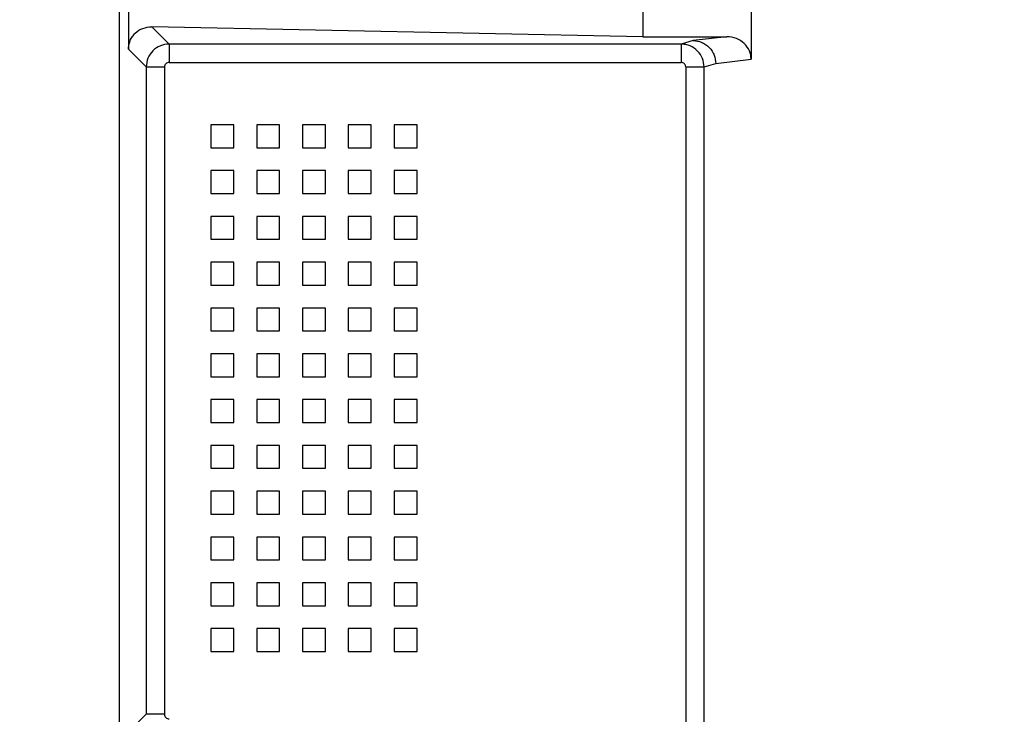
# Model space of a CAD drawing. Header units: inches. Extents: x 170 to 312, y 215 to 248.
# Tile 94 of 177: x 176.5076 to 176.6134, y 244.1059 to 244.1805. Entities that reach past the tile are written whole.
import ezdxf

# ---------------------------------------------------------------- set-up
doc = ezdxf.new("R2010")
doc.units = ezdxf.units.IN
doc.header["$LTSCALE"] = 0.25
doc.header["$MEASUREMENT"] = 0
doc.layers.add('ANNOTATIONS', color=1, linetype='Continuous')
doc.layers.add('STANDARD MOTOR LH', color=7, linetype='Continuous')
doc.styles.add('ARIAL', font='arial.ttf', dxfattribs={"height": 0.09375})
doc.dimstyles.new('STANDARD$0', dxfattribs={"dimtxt": 0.09375, "dimasz": 0.09375, "dimexe": 0.03125, "dimexo": 0.046875, "dimgap": 0.09, "dimtad": 0, "dimtih": 1, "dimtoh": 1, "dimdec": 4, "dimzin": 0, "dimdsep": 46, "dimtxsty": 'ARIAL', "dimcen": 0.09, "dimadec": 0, "dimazin": 0, "dimtfac": 1, "dimtdec": 4, "dimtofl": 0, "dimtmove": 0, "dimatfit": 1, "dimfxl": 1, "dimtolj": 1, "dimtzin": 0, "dimarcsym": 0})

# ---------------------------------------------------------------- blocks, each defined once
blk = doc.blocks.new('*D21')
at = {"layer": 'ANNOTATIONS', "color": 0, "lineweight": -2, "transparency": 16777216}
for p, q in [((176.2378867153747, 244.6685519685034), (176.2378867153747, 245.2761724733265)), ((177.4385740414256, 243.2752990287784), (177.4385740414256, 245.2761724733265)), ((176.3316367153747, 245.2449224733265), (176.6571342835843, 245.2449224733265)), ((177.3448240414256, 245.2449224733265), (177.0193264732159, 245.2449224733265))]:
    blk.add_line(p, q, dxfattribs=at)
at = {"layer": 'ANNOTATIONS', "color": 0, "transparency": 16777216}
for points in [[(176.3316367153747, 245.2605474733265), (176.3316367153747, 245.2292974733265), (176.2378867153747, 245.2449224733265)], [(177.3448240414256, 245.2605474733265), (177.3448240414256, 245.2292974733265), (177.4385740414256, 245.2449224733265)]]:
    blk.add_solid(points, dxfattribs=at)
at = {"layer": 'defpoints', "color": 0, "transparency": 16777216}
for p in [(176.2378867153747, 245.2449224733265), (176.2378867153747, 244.6216769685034), (177.4385740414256, 243.2284240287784)]:
    blk.add_point(p, dxfattribs=at)
at = {"layer": 'ANNOTATIONS', "color": 0, "transparency": 16777216, "insert": (176.8382303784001, 245.2449224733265), "char_height": 0.09375, "attachment_point": 5, "style": 'ARIAL'}
blk.add_mtext('\\A1;20"', dxfattribs=at)
blk = doc.blocks.new('*D22')
at = {"layer": 'ANNOTATIONS', "color": 0, "lineweight": -2, "transparency": 16777216}
for p, q in [((176.3760740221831, 244.2732890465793), (176.3760740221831, 244.8424586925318)), ((177.4385740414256, 243.2752990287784), (177.4385740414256, 244.8424586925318)), ((176.4698240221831, 244.8112086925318), (176.6222140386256, 244.8112086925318)), ((177.3448240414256, 244.8112086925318), (177.192434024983, 244.8112086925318))]:
    blk.add_line(p, q, dxfattribs=at)
at = {"layer": 'ANNOTATIONS', "color": 0, "transparency": 16777216}
for points in [[(176.4698240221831, 244.8268336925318), (176.4698240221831, 244.7955836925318), (176.3760740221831, 244.8112086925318)], [(177.3448240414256, 244.8268336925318), (177.3448240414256, 244.7955836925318), (177.4385740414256, 244.8112086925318)]]:
    blk.add_solid(points, dxfattribs=at)
at = {"layer": 'defpoints', "color": 0, "transparency": 16777216}
for p in [(177.4385740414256, 244.8112086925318), (176.3760740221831, 244.2264140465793), (177.4385740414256, 243.2284240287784)]:
    blk.add_point(p, dxfattribs=at)
at = {"layer": 'ANNOTATIONS', "color": 0, "transparency": 16777216, "insert": (176.9073240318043, 244.8112086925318), "char_height": 0.09375, "attachment_point": 5, "style": 'ARIAL'}
blk.add_mtext('\\A1;17 3/8"', dxfattribs=at)

msp = doc.modelspace()

# ---------------------------------------------------------------- linework, layer by layer
at = {"layer": 'STANDARD MOTOR LH'}
for p, q in [((176.5182925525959, 244.2099852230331), (176.5182925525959, 244.096055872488)), ((176.5861652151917, 244.1868103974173), (176.5861652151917, 244.1762880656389)), ((176.5192838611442, 244.1857262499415), (176.5192838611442, 244.1773722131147)), ((176.5745316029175, 244.1843810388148), (176.5745316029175, 244.1787174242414)), ((176.5745316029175, 244.1787174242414), (176.5217935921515, 244.1797810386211)), ((176.5217935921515, 244.1797810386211), (176.523649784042, 244.1779248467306)), ((176.5745316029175, 244.1787174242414), (176.5835448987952, 244.1787174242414)), ((176.5799543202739, 244.1782950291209), (176.5786517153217, 244.1779248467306)), ((176.5835448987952, 244.1787174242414), (176.5799543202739, 244.1782950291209)), ((176.5192838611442, 244.1773722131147), (176.5211906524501, 244.1754655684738)), ((176.5786517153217, 244.1779248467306), (176.523649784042, 244.1779248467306)), ((176.5786517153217, 244.1779248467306), (176.5786517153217, 244.1759571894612)), ((176.5823665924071, 244.175835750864), (176.5861652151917, 244.1762880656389)), ((176.5211906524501, 244.1754655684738), (176.5211906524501, 244.1059047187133)), ((176.5211906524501, 244.1754655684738), (176.5231579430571, 244.1754655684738)), ((176.5231579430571, 244.1754655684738), (176.5231579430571, 244.1059047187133)), ((176.523649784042, 244.1759571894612), (176.5786517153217, 244.1759571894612)), ((176.5791435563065, 244.1754655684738), (176.5791377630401, 244.0983942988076)), ((176.5791435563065, 244.1754655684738), (176.5811100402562, 244.1754655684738)), ((176.5811100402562, 244.1754655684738), (176.5823665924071, 244.175835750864)), ((176.5811100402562, 244.097866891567), (176.5811100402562, 244.1754655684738)), ((176.5281350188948, 244.1692458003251), (176.5281350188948, 244.1667853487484)), ((176.5305956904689, 244.1692458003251), (176.5281350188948, 244.1692458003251)), ((176.5305956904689, 244.1667853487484), (176.5305956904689, 244.1692458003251)), ((176.5330562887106, 244.1692458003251), (176.5330562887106, 244.1667853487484)), ((176.5355169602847, 244.1692458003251), (176.5330562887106, 244.1692458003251)), ((176.5355169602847, 244.1667853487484), (176.5355169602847, 244.1692458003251)), ((176.5379775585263, 244.1692458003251), (176.5379775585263, 244.1667853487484)), ((176.5404381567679, 244.1692458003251), (176.5379775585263, 244.1692458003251)), ((176.5404381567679, 244.1667853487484), (176.5404381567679, 244.1692458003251)), ((176.5453594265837, 244.1692458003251), (176.5428988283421, 244.1692458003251)), ((176.5428988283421, 244.1692458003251), (176.5428988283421, 244.1667853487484)), ((176.5453594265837, 244.1667853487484), (176.5453594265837, 244.1692458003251)), ((176.5478200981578, 244.1692458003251), (176.5478200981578, 244.1667853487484)), ((176.5502806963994, 244.1692458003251), (176.5478200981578, 244.1692458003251)), ((176.5502806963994, 244.1667853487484), (176.5502806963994, 244.1692458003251)), ((176.5281350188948, 244.1667853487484), (176.5305956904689, 244.1667853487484)), ((176.5330562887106, 244.1667853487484), (176.5355169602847, 244.1667853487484)), ((176.5379775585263, 244.1667853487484), (176.5404381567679, 244.1667853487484)), ((176.5428988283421, 244.1667853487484), (176.5453594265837, 244.1667853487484)), ((176.5478200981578, 244.1667853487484), (176.5502806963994, 244.1667853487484)), ((176.5281350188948, 244.1643248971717), (176.5281350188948, 244.1618644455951)), ((176.5305956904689, 244.1643248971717), (176.5281350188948, 244.1643248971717)), ((176.5305956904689, 244.1618644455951), (176.5305956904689, 244.1643248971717)), ((176.5330562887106, 244.1643248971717), (176.5330562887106, 244.1618644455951)), ((176.5355169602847, 244.1643248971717), (176.5330562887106, 244.1643248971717)), ((176.5355169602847, 244.1618644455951), (176.5355169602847, 244.1643248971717)), ((176.5404381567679, 244.1643248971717), (176.5379775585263, 244.1643248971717)), ((176.5379775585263, 244.1643248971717), (176.5379775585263, 244.1618644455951)), ((176.5404381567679, 244.1618644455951), (176.5404381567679, 244.1643248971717)), ((176.5453594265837, 244.1643248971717), (176.5428988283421, 244.1643248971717)), ((176.5428988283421, 244.1643248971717), (176.5428988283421, 244.1618644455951)), ((176.5453594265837, 244.1618644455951), (176.5453594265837, 244.1643248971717)), ((176.5478200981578, 244.1643248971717), (176.5478200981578, 244.1618644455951)), ((176.5502806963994, 244.1643248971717), (176.5478200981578, 244.1643248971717)), ((176.5502806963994, 244.1618644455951), (176.5502806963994, 244.1643248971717)), ((176.5281350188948, 244.1618644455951), (176.5305956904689, 244.1618644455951)), ((176.5330562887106, 244.1618644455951), (176.5355169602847, 244.1618644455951)), ((176.5379775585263, 244.1618644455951), (176.5404381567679, 244.1618644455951)), ((176.5428988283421, 244.1618644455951), (176.5453594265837, 244.1618644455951)), ((176.5478200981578, 244.1618644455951), (176.5502806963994, 244.1618644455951)), ((176.5281350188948, 244.1594034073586), (176.5281350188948, 244.1569429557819)), ((176.5305956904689, 244.1594034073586), (176.5281350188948, 244.1594034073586)), ((176.5305956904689, 244.1569429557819), (176.5305956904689, 244.1594034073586)), ((176.5355169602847, 244.1594034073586), (176.5330562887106, 244.1594034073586)), ((176.5330562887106, 244.1594034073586), (176.5330562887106, 244.1569429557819)), ((176.5355169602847, 244.1569429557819), (176.5355169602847, 244.1594034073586)), ((176.5379775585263, 244.1594034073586), (176.5379775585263, 244.1569429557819)), ((176.5404381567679, 244.1594034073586), (176.5379775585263, 244.1594034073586)), ((176.5404381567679, 244.1569429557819), (176.5404381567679, 244.1594034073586)), ((176.5453594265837, 244.1594034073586), (176.5428988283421, 244.1594034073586)), ((176.5428988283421, 244.1594034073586), (176.5428988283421, 244.1569429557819)), ((176.5453594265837, 244.1569429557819), (176.5453594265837, 244.1594034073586)), ((176.5478200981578, 244.1594034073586), (176.5478200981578, 244.1569429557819)), ((176.5502806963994, 244.1594034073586), (176.5478200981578, 244.1594034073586)), ((176.5502806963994, 244.1569429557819), (176.5502806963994, 244.1594034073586)), ((176.5281350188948, 244.1569429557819), (176.5305956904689, 244.1569429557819)), ((176.5330562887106, 244.1569429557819), (176.5355169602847, 244.1569429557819)), ((176.5379775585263, 244.1569429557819), (176.5404381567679, 244.1569429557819)), ((176.5428988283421, 244.1569429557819), (176.5453594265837, 244.1569429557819)), ((176.5478200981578, 244.1569429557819), (176.5502806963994, 244.1569429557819)), ((176.5281350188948, 244.1544825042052), (176.5281350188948, 244.1520214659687)), ((176.5305956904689, 244.1544825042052), (176.5281350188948, 244.1544825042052)), ((176.5305956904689, 244.1520214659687), (176.5305956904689, 244.1544825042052)), ((176.5330562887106, 244.1544825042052), (176.5330562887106, 244.1520214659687)), ((176.5355169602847, 244.1544825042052), (176.5330562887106, 244.1544825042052)), ((176.5355169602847, 244.1520214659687), (176.5355169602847, 244.1544825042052)), ((176.5379775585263, 244.1544825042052), (176.5379775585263, 244.1520214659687)), ((176.5404381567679, 244.1544825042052), (176.5379775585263, 244.1544825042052)), ((176.5404381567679, 244.1520214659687), (176.5404381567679, 244.1544825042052)), ((176.5428988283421, 244.1544825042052), (176.5428988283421, 244.1520214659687)), ((176.5453594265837, 244.1544825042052), (176.5428988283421, 244.1544825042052)), ((176.5453594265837, 244.1520214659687), (176.5453594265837, 244.1544825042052)), ((176.5478200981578, 244.1544825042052), (176.5478200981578, 244.1520214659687)), ((176.5502806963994, 244.1544825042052), (176.5478200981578, 244.1544825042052)), ((176.5502806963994, 244.1520214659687), (176.5502806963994, 244.1544825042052)), ((176.5281350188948, 244.1520214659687), (176.5305956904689, 244.1520214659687)), ((176.5330562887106, 244.1520214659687), (176.5355169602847, 244.1520214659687)), ((176.5379775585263, 244.1520214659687), (176.5404381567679, 244.1520214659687)), ((176.5428988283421, 244.1520214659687), (176.5453594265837, 244.1520214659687)), ((176.5478200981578, 244.1520214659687), (176.5502806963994, 244.1520214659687)), ((176.5281350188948, 244.149561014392), (176.5281350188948, 244.1471005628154)), ((176.5305956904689, 244.149561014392), (176.5281350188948, 244.149561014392)), ((176.5305956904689, 244.1471005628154), (176.5305956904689, 244.149561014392)), ((176.5355169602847, 244.149561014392), (176.5330562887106, 244.149561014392)), ((176.5330562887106, 244.149561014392), (176.5330562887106, 244.1471005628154)), ((176.5355169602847, 244.1471005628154), (176.5355169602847, 244.149561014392)), ((176.5379775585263, 244.149561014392), (176.5379775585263, 244.1471005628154)), ((176.5404381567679, 244.149561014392), (176.5379775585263, 244.149561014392)), ((176.5404381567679, 244.1471005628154), (176.5404381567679, 244.149561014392)), ((176.5453594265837, 244.149561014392), (176.5428988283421, 244.149561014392)), ((176.5428988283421, 244.149561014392), (176.5428988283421, 244.1471005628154)), ((176.5453594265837, 244.1471005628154), (176.5453594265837, 244.149561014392)), ((176.5502806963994, 244.149561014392), (176.5478200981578, 244.149561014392)), ((176.5478200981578, 244.149561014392), (176.5478200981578, 244.1471005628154)), ((176.5502806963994, 244.1471005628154), (176.5502806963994, 244.149561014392)), ((176.5281350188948, 244.1471005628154), (176.5305956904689, 244.1471005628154)), ((176.5330562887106, 244.1471005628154), (176.5355169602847, 244.1471005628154)), ((176.5379775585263, 244.1471005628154), (176.5404381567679, 244.1471005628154)), ((176.5428988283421, 244.1471005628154), (176.5453594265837, 244.1471005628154)), ((176.5478200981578, 244.1471005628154), (176.5502806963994, 244.1471005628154)), ((176.5281350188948, 244.1446395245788), (176.5281350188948, 244.1421790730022)), ((176.5305956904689, 244.1446395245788), (176.5281350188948, 244.1446395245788)), ((176.5305956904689, 244.1421790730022), (176.5305956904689, 244.1446395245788)), ((176.5355169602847, 244.1446395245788), (176.5330562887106, 244.1446395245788)), ((176.5330562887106, 244.1446395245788), (176.5330562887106, 244.1421790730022)), ((176.5355169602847, 244.1421790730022), (176.5355169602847, 244.1446395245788)), ((176.5379775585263, 244.1446395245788), (176.5379775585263, 244.1421790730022)), ((176.5404381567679, 244.1446395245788), (176.5379775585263, 244.1446395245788)), ((176.5404381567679, 244.1421790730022), (176.5404381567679, 244.1446395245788)), ((176.5428988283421, 244.1446395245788), (176.5428988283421, 244.1421790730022)), ((176.5453594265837, 244.1446395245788), (176.5428988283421, 244.1446395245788)), ((176.5453594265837, 244.1421790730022), (176.5453594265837, 244.1446395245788)), ((176.5502806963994, 244.1446395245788), (176.5478200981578, 244.1446395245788)), ((176.5478200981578, 244.1446395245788), (176.5478200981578, 244.1421790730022)), ((176.5502806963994, 244.1421790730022), (176.5502806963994, 244.1446395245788)), ((176.5281350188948, 244.1421790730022), (176.5305956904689, 244.1421790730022)), ((176.5330562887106, 244.1421790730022), (176.5355169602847, 244.1421790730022)), ((176.5379775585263, 244.1421790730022), (176.5404381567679, 244.1421790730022)), ((176.5428988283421, 244.1421790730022), (176.5453594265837, 244.1421790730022)), ((176.5478200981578, 244.1421790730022), (176.5502806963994, 244.1421790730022)), ((176.5305956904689, 244.1397186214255), (176.5281350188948, 244.1397186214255)), ((176.5281350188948, 244.1397186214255), (176.5281350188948, 244.1372581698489)), ((176.5305956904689, 244.1372581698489), (176.5305956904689, 244.1397186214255)), ((176.5330562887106, 244.1397186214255), (176.5330562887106, 244.1372581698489)), ((176.5355169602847, 244.1397186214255), (176.5330562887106, 244.1397186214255)), ((176.5355169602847, 244.1372581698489), (176.5355169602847, 244.1397186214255)), ((176.5404381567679, 244.1397186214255), (176.5379775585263, 244.1397186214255)), ((176.5379775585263, 244.1397186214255), (176.5379775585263, 244.1372581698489)), ((176.5404381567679, 244.1372581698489), (176.5404381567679, 244.1397186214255)), ((176.5453594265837, 244.1397186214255), (176.5428988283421, 244.1397186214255)), ((176.5428988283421, 244.1397186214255), (176.5428988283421, 244.1372581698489)), ((176.5453594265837, 244.1372581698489), (176.5453594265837, 244.1397186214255)), ((176.5478200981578, 244.1397186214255), (176.5478200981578, 244.1372581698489)), ((176.5502806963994, 244.1397186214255), (176.5478200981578, 244.1397186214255)), ((176.5502806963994, 244.1372581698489), (176.5502806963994, 244.1397186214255)), ((176.5281350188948, 244.1372581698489), (176.5305956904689, 244.1372581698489)), ((176.5330562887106, 244.1372581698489), (176.5355169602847, 244.1372581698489)), ((176.5379775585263, 244.1372581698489), (176.5404381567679, 244.1372581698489)), ((176.5428988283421, 244.1372581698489), (176.5453594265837, 244.1372581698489)), ((176.5478200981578, 244.1372581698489), (176.5502806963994, 244.1372581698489)), ((176.5281350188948, 244.1347971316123), (176.5281350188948, 244.1323366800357)), ((176.5305956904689, 244.1347971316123), (176.5281350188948, 244.1347971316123)), ((176.5305956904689, 244.1323366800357), (176.5305956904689, 244.1347971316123)), ((176.5330562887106, 244.1347971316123), (176.5330562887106, 244.1323366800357)), ((176.5355169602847, 244.1347971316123), (176.5330562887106, 244.1347971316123)), ((176.5355169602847, 244.1323366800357), (176.5355169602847, 244.1347971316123)), ((176.5379775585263, 244.1347971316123), (176.5379775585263, 244.1323366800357)), ((176.5404381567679, 244.1347971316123), (176.5379775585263, 244.1347971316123)), ((176.5404381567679, 244.1323366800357), (176.5404381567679, 244.1347971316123)), ((176.5428988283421, 244.1347971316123), (176.5428988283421, 244.1323366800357)), ((176.5453594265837, 244.1347971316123), (176.5428988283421, 244.1347971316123)), ((176.5453594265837, 244.1323366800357), (176.5453594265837, 244.1347971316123)), ((176.5478200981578, 244.1347971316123), (176.5478200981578, 244.1323366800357)), ((176.5502806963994, 244.1347971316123), (176.5478200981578, 244.1347971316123)), ((176.5502806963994, 244.1323366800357), (176.5502806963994, 244.1347971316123)), ((176.5281350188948, 244.1323366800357), (176.5305956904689, 244.1323366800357)), ((176.5330562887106, 244.1323366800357), (176.5355169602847, 244.1323366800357)), ((176.5379775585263, 244.1323366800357), (176.5404381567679, 244.1323366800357)), ((176.5428988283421, 244.1323366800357), (176.5453594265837, 244.1323366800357)), ((176.5478200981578, 244.1323366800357), (176.5502806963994, 244.1323366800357)), ((176.5281350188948, 244.129876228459), (176.5281350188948, 244.1274151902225)), ((176.5305956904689, 244.129876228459), (176.5281350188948, 244.129876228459)), ((176.5305956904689, 244.1274151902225), (176.5305956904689, 244.129876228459)), ((176.5330562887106, 244.129876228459), (176.5330562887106, 244.1274151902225)), ((176.5355169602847, 244.129876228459), (176.5330562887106, 244.129876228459)), ((176.5355169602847, 244.1274151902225), (176.5355169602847, 244.129876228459)), ((176.5379775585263, 244.129876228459), (176.5379775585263, 244.1274151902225)), ((176.5404381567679, 244.129876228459), (176.5379775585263, 244.129876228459)), ((176.5404381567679, 244.1274151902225), (176.5404381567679, 244.129876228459)), ((176.5428988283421, 244.129876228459), (176.5428988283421, 244.1274151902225)), ((176.5453594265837, 244.129876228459), (176.5428988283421, 244.129876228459)), ((176.5453594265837, 244.1274151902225), (176.5453594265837, 244.129876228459)), ((176.5478200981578, 244.129876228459), (176.5478200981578, 244.1274151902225)), ((176.5502806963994, 244.129876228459), (176.5478200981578, 244.129876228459)), ((176.5502806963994, 244.1274151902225), (176.5502806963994, 244.129876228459)), ((176.5281350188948, 244.1274151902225), (176.5305956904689, 244.1274151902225)), ((176.5330562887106, 244.1274151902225), (176.5355169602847, 244.1274151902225)), ((176.5379775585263, 244.1274151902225), (176.5404381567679, 244.1274151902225)), ((176.5428988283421, 244.1274151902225), (176.5453594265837, 244.1274151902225)), ((176.5478200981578, 244.1274151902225), (176.5502806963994, 244.1274151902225)), ((176.5281350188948, 244.1249547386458), (176.5281350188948, 244.1224942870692)), ((176.5305956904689, 244.1249547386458), (176.5281350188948, 244.1249547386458)), ((176.5305956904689, 244.1224942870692), (176.5305956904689, 244.1249547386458)), ((176.5330562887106, 244.1249547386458), (176.5330562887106, 244.1224942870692)), ((176.5355169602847, 244.1249547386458), (176.5330562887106, 244.1249547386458)), ((176.5355169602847, 244.1224942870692), (176.5355169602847, 244.1249547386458)), ((176.5379775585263, 244.1249547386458), (176.5379775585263, 244.1224942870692)), ((176.5404381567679, 244.1249547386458), (176.5379775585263, 244.1249547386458)), ((176.5404381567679, 244.1224942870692), (176.5404381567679, 244.1249547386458)), ((176.5428988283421, 244.1249547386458), (176.5428988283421, 244.1224942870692)), ((176.5453594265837, 244.1249547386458), (176.5428988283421, 244.1249547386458)), ((176.5453594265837, 244.1224942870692), (176.5453594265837, 244.1249547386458)), ((176.5478200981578, 244.1249547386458), (176.5478200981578, 244.1224942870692)), ((176.5502806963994, 244.1249547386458), (176.5478200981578, 244.1249547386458)), ((176.5502806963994, 244.1224942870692), (176.5502806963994, 244.1249547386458)), ((176.5281350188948, 244.1224942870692), (176.5305956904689, 244.1224942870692)), ((176.5330562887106, 244.1224942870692), (176.5355169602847, 244.1224942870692)), ((176.5379775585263, 244.1224942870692), (176.5404381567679, 244.1224942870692)), ((176.5428988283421, 244.1224942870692), (176.5453594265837, 244.1224942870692)), ((176.5478200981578, 244.1224942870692), (176.5502806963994, 244.1224942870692)), ((176.5281350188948, 244.1200332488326), (176.5281350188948, 244.117572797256)), ((176.5305956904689, 244.1200332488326), (176.5281350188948, 244.1200332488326)), ((176.5305956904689, 244.117572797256), (176.5305956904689, 244.1200332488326)), ((176.5330562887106, 244.1200332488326), (176.5330562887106, 244.117572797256)), ((176.5355169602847, 244.1200332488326), (176.5330562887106, 244.1200332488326)), ((176.5355169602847, 244.117572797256), (176.5355169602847, 244.1200332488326)), ((176.5379775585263, 244.1200332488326), (176.5379775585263, 244.117572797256)), ((176.5404381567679, 244.1200332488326), (176.5379775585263, 244.1200332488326)), ((176.5404381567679, 244.117572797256), (176.5404381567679, 244.1200332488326)), ((176.5428988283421, 244.1200332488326), (176.5428988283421, 244.117572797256)), ((176.5453594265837, 244.1200332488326), (176.5428988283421, 244.1200332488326)), ((176.5453594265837, 244.117572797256), (176.5453594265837, 244.1200332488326)), ((176.5478200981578, 244.1200332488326), (176.5478200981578, 244.117572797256)), ((176.5502806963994, 244.1200332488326), (176.5478200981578, 244.1200332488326)), ((176.5502806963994, 244.117572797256), (176.5502806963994, 244.1200332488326)), ((176.5281350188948, 244.117572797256), (176.5305956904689, 244.117572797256)), ((176.5330562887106, 244.117572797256), (176.5355169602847, 244.117572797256)), ((176.5379775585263, 244.117572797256), (176.5404381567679, 244.117572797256)), ((176.5428988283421, 244.117572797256), (176.5453594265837, 244.117572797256)), ((176.5478200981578, 244.117572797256), (176.5502806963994, 244.117572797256)), ((176.5305956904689, 244.1151123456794), (176.5281350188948, 244.1151123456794)), ((176.5281350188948, 244.1151123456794), (176.5281350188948, 244.1126513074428)), ((176.5305956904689, 244.1126513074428), (176.5305956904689, 244.1151123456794)), ((176.5355169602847, 244.1151123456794), (176.5330562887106, 244.1151123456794)), ((176.5330562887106, 244.1151123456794), (176.5330562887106, 244.1126513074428)), ((176.5355169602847, 244.1126513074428), (176.5355169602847, 244.1151123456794)), ((176.5379775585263, 244.1151123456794), (176.5379775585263, 244.1126513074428)), ((176.5404381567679, 244.1151123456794), (176.5379775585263, 244.1151123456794)), ((176.5404381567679, 244.1126513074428), (176.5404381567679, 244.1151123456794)), ((176.5428988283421, 244.1151123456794), (176.5428988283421, 244.1126513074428)), ((176.5453594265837, 244.1151123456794), (176.5428988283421, 244.1151123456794)), ((176.5453594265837, 244.1126513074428), (176.5453594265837, 244.1151123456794)), ((176.5478200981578, 244.1151123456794), (176.5478200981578, 244.1126513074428)), ((176.5502806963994, 244.1151123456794), (176.5478200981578, 244.1151123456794)), ((176.5502806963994, 244.1126513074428), (176.5502806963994, 244.1151123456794)), ((176.5281350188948, 244.1126513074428), (176.5305956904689, 244.1126513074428)), ((176.5330562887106, 244.1126513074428), (176.5355169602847, 244.1126513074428)), ((176.5379775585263, 244.1126513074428), (176.5404381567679, 244.1126513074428)), ((176.5428988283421, 244.1126513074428), (176.5453594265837, 244.1126513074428)), ((176.5478200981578, 244.1126513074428), (176.5502806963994, 244.1126513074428)), ((176.5211906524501, 244.1059047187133), (176.5193236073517, 244.1040379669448)), ((176.5231579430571, 244.1059047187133), (176.5211906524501, 244.1059047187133))]:
    msp.add_line(p, q, dxfattribs=at)
for points, knots in [([(176.5192838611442, 244.1773722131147), (176.5192927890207, 244.1775294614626), (176.5193107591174, 244.1778459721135), (176.519458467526, 244.1783067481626), (176.5196898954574, 244.1787377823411), (176.5201214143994, 244.1792387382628), (176.5208299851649, 244.1796963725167), (176.5214676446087, 244.1797523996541), (176.5217935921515, 244.1797810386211)], [0, 0, 0, 0, 0.1126645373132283, 0.2267720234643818, 0.3487832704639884, 0.4744089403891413, 0.7313376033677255, 1, 1, 1, 1]), ([(176.5799543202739, 244.1782950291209), (176.5802565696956, 244.1782604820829), (176.5807214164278, 244.1782073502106), (176.5812812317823, 244.1778991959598), (176.581666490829, 244.1775813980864), (176.5819781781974, 244.1771887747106), (176.5822802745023, 244.1766180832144), (176.582332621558, 244.1761440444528), (176.5823666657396, 244.175835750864)], [0, 0, 0, 0, 0.2395475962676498, 0.3684139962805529, 0.500006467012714, 0.6314946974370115, 0.7603406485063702, 0.9999999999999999, 0.9999999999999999, 0.9999999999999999, 0.9999999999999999]), ([(176.5861652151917, 244.1762880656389), (176.586156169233, 244.1764426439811), (176.5861380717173, 244.1767518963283), (176.585941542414, 244.1773540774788), (176.5854666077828, 244.1780315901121), (176.5845925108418, 244.17860423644), (176.5838993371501, 244.1786791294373), (176.5835448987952, 244.1787174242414)], [0, 0, 0, 0, 0.1172302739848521, 0.2345330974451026, 0.4764629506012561, 0.7323014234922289, 1, 1, 1, 1]), ([(176.523649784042, 244.1779248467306), (176.5233278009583, 244.1778876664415), (176.5226837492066, 244.1778132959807), (176.5218712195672, 244.1772443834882), (176.5213025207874, 244.1764317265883), (176.5212279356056, 244.1757875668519), (176.5211906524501, 244.1754655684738)], [0, 0, 0, 0, 0.2499367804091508, 0.4999399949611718, 0.7500332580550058, 1, 1, 1, 1]), ([(176.523649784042, 244.1779248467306), (176.523649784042, 244.1778877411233), (176.523649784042, 244.177813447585), (176.523649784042, 244.1773553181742), (176.523649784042, 244.1767139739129), (176.523649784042, 244.1762094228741), (176.523649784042, 244.1759571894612)], [0, 0, 0, 0, 0.2496833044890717, 0.4999205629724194, 0.7500020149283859, 1, 1, 1, 1]), ([(176.5811100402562, 244.1754655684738), (176.581074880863, 244.1757776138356), (176.581003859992, 244.1764079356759), (176.5804531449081, 244.177226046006), (176.5797766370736, 244.1776906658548), (176.5791492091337, 244.1778949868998), (176.5788180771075, 244.1779148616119), (176.5786517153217, 244.1779248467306)], [0, 0, 0, 0, 0.2423929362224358, 0.4896261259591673, 0.7417019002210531, 0.8702302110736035, 1, 1, 1, 1]), ([(176.523649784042, 244.1759571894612), (176.5235849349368, 244.1759501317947), (176.5234557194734, 244.1759360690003), (176.5232945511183, 244.1758212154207), (176.5231786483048, 244.1756602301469), (176.5231648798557, 244.1755307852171), (176.5231579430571, 244.1754655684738)], [0, 0, 0, 0, 0.2508129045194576, 0.4997587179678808, 0.7479692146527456, 0.9999999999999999, 0.9999999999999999, 0.9999999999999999, 0.9999999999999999]), ([(176.5791435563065, 244.1754655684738), (176.5791365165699, 244.1755303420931), (176.5791224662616, 244.1756596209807), (176.5790075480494, 244.1758206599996), (176.5788464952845, 244.1759365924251), (176.5787170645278, 244.1759502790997), (176.5786517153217, 244.1759571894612)], [0, 0, 0, 0, 0.2504910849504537, 0.4999444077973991, 0.7475234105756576, 1, 1, 1, 1]), ([(176.5231579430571, 244.1059047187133), (176.5231650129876, 244.1058399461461), (176.523179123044, 244.1057106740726), (176.5232940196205, 244.1055496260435), (176.5234550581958, 244.1054337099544), (176.5235844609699, 244.10542001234), (176.523649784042, 244.1054130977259)], [0, 0, 0, 0, 0.2505282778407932, 0.5000004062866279, 0.7475980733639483, 1, 1, 1, 1])]:
    msp.add_open_spline(points, degree=3, knots=knots, dxfattribs=at)

# ---------------------------------------------------------------- dimensions: what is measured, and where the dimension line sits
at = {"layer": 'ANNOTATIONS'}
for base, p1, p2, text, picture, middle in [((176.2378867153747, 245.2449224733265), (177.4385740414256, 243.2284240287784), (176.2378867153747, 244.6216769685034), '20"', '*D21', (176.8382303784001, 245.2449224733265)), ((177.4385740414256, 244.8112086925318), (176.3760740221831, 244.2264140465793), (177.4385740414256, 243.2284240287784), '17 3/8"', '*D22', (176.9073240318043, 244.8112086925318))]:
    dim = msp.add_linear_dim(base=base, p1=p1, p2=p2, text=text, dimstyle='STANDARD$0', dxfattribs=at)
    dim.commit()
    dim.dimension.update_dxf_attribs({"geometry": picture, "text_midpoint": middle, "dimtype": 160})

doc.saveas('drawing.dxf')
